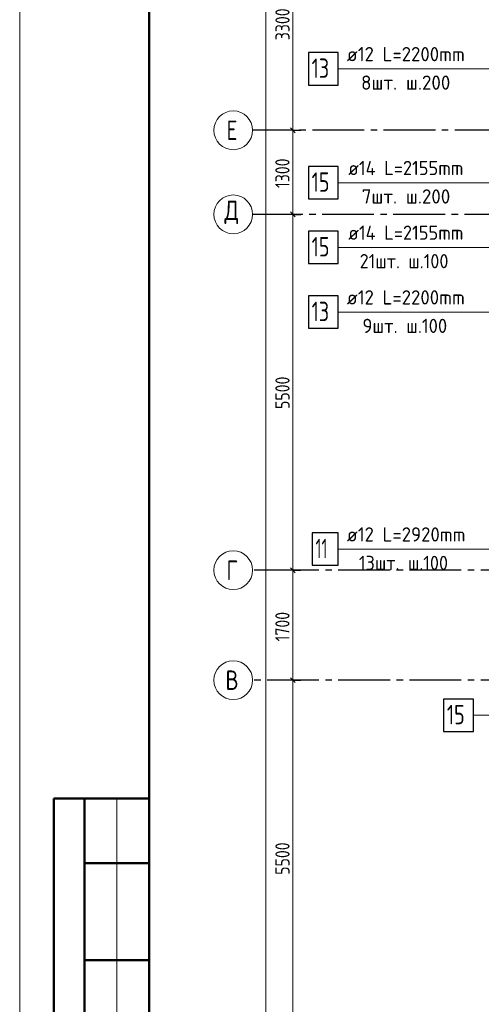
# Model space of a CAD drawing. Header units: millimetres. Extents: x 0 to 43617, y 0 to 59400.
# Tile 2 of 36: x 0 to 7134, y 12320 to 27540. Entities that reach past the tile are written whole.
import ezdxf

# ---------------------------------------------------------------- set-up
doc = ezdxf.new("R2010")
doc.units = ezdxf.units.MM
doc.linetypes.add('______5', pattern=[1100, 800, -100, 100, -100])
for name, color, linetype, lineweight in [('Standard', 7, 'Continuous', 25), ('ДОП Верх по У', 7, 'Continuous', 25), ('Оси', 40, '______5', 18), ('Позиционная метка номер позиции', 7, 'Continuous', 13)]:
    doc.layers.add(name, color=color, linetype=linetype, lineweight=lineweight)
doc.styles.add('GOST 2.304-81', font='txt')
doc.styles.add('ISOCPEUR', font='txt')

msp = doc.modelspace()

# ---------------------------------------------------------------- linework, layer by layer
at = {"layer": 'Standard', "color": 7, "linetype": 'Continuous', "lineweight": 13, "transparency": 33554687}
for p, q in [((4221, 25830), (4221, 29130)), ((4221, 24530), (4221, 25830)), ((4221, 19030), (4221, 24530)), ((4221, 17330), (4221, 19030)), ((1500, 15500), (1500, 9000))]:
    msp.add_line(p, q, dxfattribs=at)
at = {"layer": 'Standard', "color": 251, "linetype": 'Continuous', "lineweight": -3, "true_color": 0x656565, "transparency": 33554687}
for p, q in [((4221, 25830), (4096, 25830)), ((4221, 25830), (4346, 25830)), ((4221, 24530), (4096, 24530)), ((4221, 24530), (4346, 24530)), ((4221, 24530), (4221, 24530)), ((4221, 19030), (4096, 19030)), ((4221, 19030), (4346, 19030)), ((4221, 17330), (4096, 17330)), ((4221, 17330), (4346, 17330)), ((4221, 17330), (4221, 17330))]:
    msp.add_line(p, q, dxfattribs=at)
at = {"layer": 'Standard', "color": 7, "linetype": 'Continuous', "lineweight": 25, "transparency": 33554687}
for p, q in [((4258, 25792), (4183, 25867)), ((4258, 24492), (4183, 24567)), ((4258, 18992), (4183, 19068)), ((4258, 17293), (4183, 17368))]:
    msp.add_line(p, q, dxfattribs=at)
at = {"layer": 'Standard', "color": 7, "linetype": 'Continuous', "lineweight": 50, "transparency": 33554687}
for p, q in [((2000, 15500), (527, 15500)), ((527, 15500), (527, 9000)), ((527, 15500), (527, 9000)), ((1000, 15500), (1000, 9000)), ((2000, 14500), (1000, 14500)), ((2000, 13000), (1000, 13000))]:
    msp.add_line(p, q, dxfattribs=at)
at = {"layer": 'Standard', "color": 7, "linetype": 'Continuous', "lineweight": 13, "transparency": 33554687}
msp.add_lwpolyline([(0, 0), (42000, 0), (42000, 59400), (0, 59400), (0, 0)], close=True, dxfattribs=at)
at = {"layer": 'Standard', "color": 7, "linetype": 'Continuous', "lineweight": 50, "transparency": 33554687}
msp.add_lwpolyline([(2000, 58900), (41500, 58900), (41500, 500), (2000, 500), (2000, 58900)], close=True, dxfattribs=at)
at = {"layer": 'Standard', "color": 7, "linetype": 'Continuous', "lineweight": 13, "transparency": 33554687}
for points in [[(3802, 10630), (3802, 33447), (3802, 33447), (3802, 57120)], [(4221, 11830), (4221, 15247), (4221, 15247), (4221, 17330)]]:
    msp.add_lwpolyline(points, dxfattribs=at)
at = {"layer": 'Standard', "color": 251, "linetype": 'Continuous', "lineweight": -3, "true_color": 0x656565, "transparency": 33554687}
for points in [[(4221, 25830), (4204, 25830), (4204, 25830), (4204, 25830), (4204, 25830), (4204, 25830), (4204, 25830), (4204, 25830), (4204, 25830), (4204, 25830), (4204, 25830), (4204, 25830), (4204, 25830), (4204, 25830), (4204, 25830), (4204, 25830), (4204, 25830), (4204, 25830), (4204, 25830), (3700, 25830)], [(4221, 19030), (4204, 19030), (4204, 19030), (4204, 19030), (4204, 19030), (4204, 19030), (4204, 19030), (4204, 19030), (4204, 19030), (4204, 19030), (4204, 19030), (4204, 19030), (4204, 19030), (4204, 19030), (4204, 19030), (4204, 19030), (4204, 19030), (4204, 19030), (4204, 19030), (4204, 19030), (4204, 19030), (4204, 19030), (4204, 19030), (3700, 19030)]]:
    msp.add_lwpolyline(points, dxfattribs=at)
at = {"layer": 'ДОП Верх по У', "color": 7, "linetype": 'Continuous', "lineweight": 13, "transparency": 33554687}
for p, q in [((5035, 26780), (7121, 26780)), ((5057, 25020), (7121, 25020)), ((5057, 24020), (7121, 24020)), ((5035, 23020), (7121, 23020)), ((5035, 19356), (7121, 19356))]:
    msp.add_line(p, q, dxfattribs=at)
at = {"layer": 'ДОП Верх по У', "color": 7, "linetype": 'Continuous', "lineweight": 25, "transparency": 33554687}
for points in [[(4461, 26530), (4921, 26530), (4921, 27030), (4461, 27030), (4461, 26530)], [(4461, 24770), (4921, 24770), (4921, 25270), (4461, 25270), (4461, 24770)], [(4461, 23770), (4921, 23770), (4921, 24270), (4461, 24270), (4461, 23770)], [(4461, 22770), (4921, 22770), (4921, 23270), (4461, 23270), (4461, 22770)], [(4521, 19106), (4921, 19106), (4921, 19606), (4521, 19606), (4521, 19106)], [(6551, 16538), (7011, 16538), (7011, 17038), (6551, 17038), (6551, 16538)]]:
    msp.add_lwpolyline(points, dxfattribs=at)
at = {"layer": 'Оси', "color": 8, "linetype": '______5', "lineweight": -3, "transparency": 33554687}
for p, q in [((29524, 25830), (3600, 25830)), ((34074, 24530), (3600, 24530)), ((34074, 24530), (3600, 24530)), ((33224, 19030), (3600, 19030)), ((33224, 17330), (3600, 17330))]:
    msp.add_line(p, q, dxfattribs=at)
at = {"layer": 'Оси', "color": 7, "linetype": 'Continuous', "lineweight": 13, "transparency": 33554687}
for centre in [(3300, 25830), (3300, 24530), (3300, 24530), (3300, 19030), (3300, 17330)]:
    msp.add_circle(centre, 300, dxfattribs=at)
at = {"layer": 'Позиционная метка номер позиции', "color": 7, "linetype": 'Continuous', "lineweight": 13, "transparency": 33554687}
for points in [[(9706, 25930), (8856, 26780), (4921, 26780)], [(13226, 25830), (12887, 25491), (12887, 25020), (4921, 25020)], [(9706, 24420), (9306, 24020), (4921, 24020)], [(9706, 22420), (9106, 23020), (4921, 23020)], [(10542, 19054), (10542, 19356), (4921, 19356)], [(14375, 17088), (14375, 16788), (7011, 16788)]]:
    msp.add_lwpolyline(points, dxfattribs=at)

# ---------------------------------------------------------------- texts
at = {"layer": 'Standard', "color": 7, "linetype": 'Continuous', "lineweight": 25, "transparency": 33554687, "char_height": 220, "attachment_point": 7, "rotation": 90, "style": 'GOST 2.304-81'}
for s, insert, width in [('3300', (4171, 27222), 641.48), ('1300', (4170, 24938), 610.16), ('5500', (4171, 21522), 641.48), ('1700', (4170, 17930), 625.74), ('5500', (4171, 14322), 641.48)]:
    msp.add_mtext(s, dxfattribs=dict(at, insert=insert, width=width))
at = {"layer": 'ДОП Верх по У', "color": 7, "linetype": 'Continuous', "lineweight": 13, "transparency": 33554687, "attachment_point": 7, "style": 'ISOCPEUR'}
for s, insert, char_height, width in [('\\W0.96;ø12 L=2200mm ', (5055, 26897), 220, 2150.52), ('\\W0.75;13', (4511, 26640), 300, 472.29), ('\\W0.97;8шт. ш.200 ', (5275, 26457), 220, 1712.33), ('\\W0.94;ø14 L=2155mm ', (5077, 25137), 220, 2126.5), ('\\W0.75;15', (4511, 24880), 300, 472.29), ('\\W0.97;7шт. ш.200 ', (5286, 24697), 220, 1712.32), ('\\W0.94;ø14 L=2155mm ', (5077, 24137), 220, 2126.5), ('\\W0.75;15', (4511, 23880), 300, 472.29), ('\\W0.93;21шт. ш.100 ', (5253, 23697), 220, 1773.35), ('\\W0.96;ø12 L=2200mm ', (5055, 23137), 220, 2150.52), ('\\W0.75;13', (4511, 22880), 300, 472.29), ('\\W0.95;9шт. ш.100 ', (5297, 22697), 220, 1665.52), ('\\W0.96;ø12 L=2920mm ', (5055, 19473), 220, 2150.52), ('\\W0.62;11', (4571, 19216), 300, 393.75), ('\\W0.93;13шт. ш.100 ', (5242, 19033), 220, 1773.34), ('\\W0.75;15', (6601, 16648), 300, 472.29)]:
    msp.add_mtext(s, dxfattribs=dict(at, insert=insert, char_height=char_height, width=width))
at = {"layer": 'Оси', "color": 7, "linetype": 'Continuous', "lineweight": 25, "transparency": 33554687, "char_height": 300, "attachment_point": 7, "style": 'ISOCPEUR'}
for s, insert, width in [('\\W0.78;Е', (3195, 25680), 326.41), ('\\W0.82;Д', (3165, 24380), 392.65), ('\\W0.78;Г', (3195, 18880), 326.41), ('\\W0.80;В', (3180, 17180), 359.83)]:
    msp.add_mtext(s, dxfattribs=dict(at, insert=insert, width=width))

doc.saveas('drawing.dxf')
